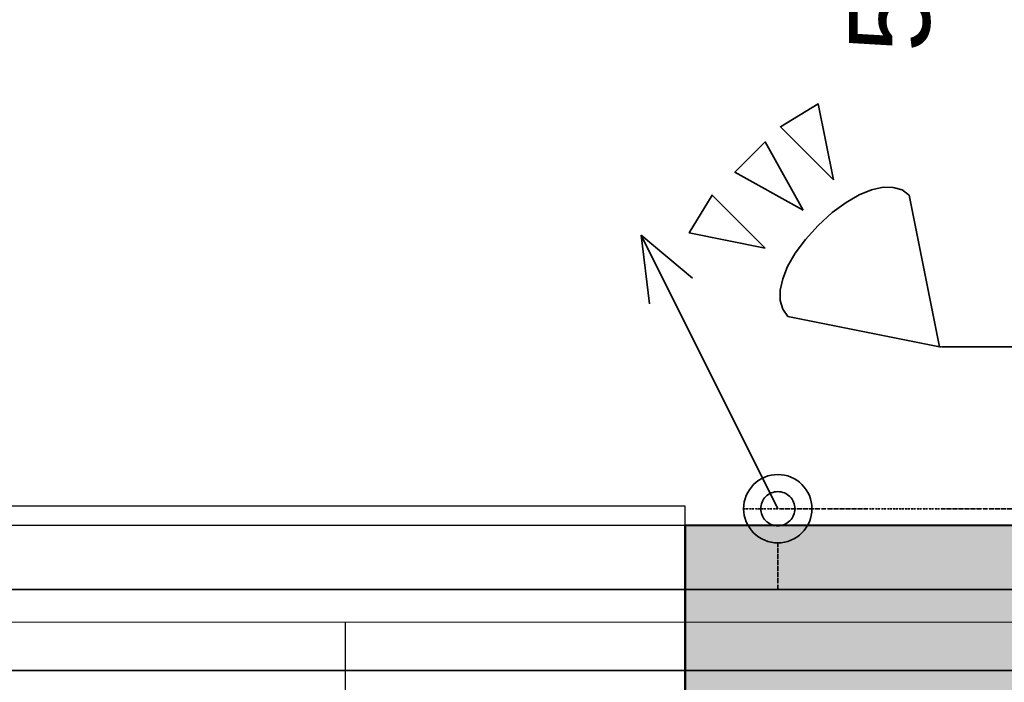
# Model space of a CAD drawing. Header units: millimetres. Extents: x -28761 to 4793, y -4271 to 20239.
# Tile 106 of 256: x -2740 to -1219, y 958 to 1981. Entities that reach past the tile are written whole.
import ezdxf

# ---------------------------------------------------------------- set-up
doc = ezdxf.new("R2010")
doc.units = ezdxf.units.MM
doc.header["$MEASUREMENT"] = 0
for name, pattern in [('Telekomunikacni vodic', [9.25, 3, -0.75, 3, -0.75, 0.125, -0.75, 0.125, -0.75]), ('Čerchovaná', [450, 200, -117.5, 15, -117.5]), ('čárkovaná 3', [1.5, 1, -0.5])]:
    doc.linetypes.add(name, pattern=pattern)
for name, color, linetype in [('5._POHLED ZÁPADNÍ_1_2D prvky - obecné', 7, 'Continuous'), ('5._POHLED ZÁPADNÍ_1_Anotace - S', 7, 'Continuous'), ('5._POHLED ZÁPADNÍ_1_Konstrukce - nosné', 7, 'Continuous'), ('5._POHLED ZÁPADNÍ_1_Nové_Konstrukce - nenosné', 7, 'Continuous'), ('5._POHLED ZÁPADNÍ_1_Nové_Otvory – Okna', 7, 'Continuous'), ('5._POHLED ZÁPADNÍ_1_Nové_Otvory – Značky oken', 7, 'Continuous'), ('5._POHLED ZÁPADNÍ_1_Nové_Výplně – Řezové', 7, 'Continuous'), ('5._POHLED ZÁPADNÍ_1_Nové_Zóny', 7, 'Continuous'), ('5._POHLED ZÁPADNÍ_1_TZB - elektroinstalace', 7, 'Continuous'), ('5._POHLED ZÁPADNÍ_1_Výplně – Řezové', 7, 'Continuous')]:
    doc.layers.add(name, color=color, linetype=linetype)
doc.styles.add('GENEROVANÝ_STYL_1', font='txt')

msp = doc.modelspace()

# ---------------------------------------------------------------- hatches: boundary and pattern name
at = {"layer": '5._POHLED ZÁPADNÍ_1_Nové_Výplně – Řezové', "linetype": 'Continuous', "lineweight": 0, "true_color": 0xf2b2b2}
msp.add_hatch(color=9, dxfattribs=at).paths.add_polyline_path([(-1712.3, 1200.2), (-1712.4, 350.2), (-1711.8, 1200.2)])
at = {"layer": '5._POHLED ZÁPADNÍ_1_Výplně – Řezové', "linetype": 'Continuous', "lineweight": 13}
msp.add_hatch(color=254, dxfattribs=at).paths.add_polyline_path([(-1711.9, 350.2), (-1191.7, 350.1), (-1191.7, 1200.1), (-1711.8, 1200.2)])

# ---------------------------------------------------------------- linework, layer by layer
at = {"layer": '5._POHLED ZÁPADNÍ_1_2D prvky - obecné', "color": 8, "linetype": 'čárkovaná 3', "lineweight": 13}
msp.add_line((-3010.6, 1050.4), (-1695.6, 1050.4), dxfattribs=at)
at = {"layer": '5._POHLED ZÁPADNÍ_1_Konstrukce - nosné', "color": 7, "linetype": 'Continuous', "lineweight": 50}
msp.add_line((-1711.9, 550.2), (-1711.8, 1200.2), dxfattribs=at)
at = {"layer": '5._POHLED ZÁPADNÍ_1_Konstrukce - nosné', "color": 7, "linetype": 'Continuous', "lineweight": 50, "flags": 128}
msp.add_lwpolyline([(-1191.7, 1200.1), (-1711.8, 1200.2)], dxfattribs=at)
at = {"layer": '5._POHLED ZÁPADNÍ_1_Nové_Konstrukce - nenosné', "color": 1, "linetype": 'Continuous', "lineweight": 25, "flags": 128}
msp.add_lwpolyline([(-1712.4, 350.2), (-1712.3, 1200.2)], dxfattribs=at)
at = {"layer": '5._POHLED ZÁPADNÍ_1_Nové_Otvory – Okna', "color": 1, "linetype": 'Continuous', "lineweight": 25}
for p, q in [((-2762.3, 1230.4), (-1712.3, 1230.2)), ((-1712.3, 1230.2), (-1712.3, 1200.2)), ((-2762.3, 1200.4), (-1712.3, 1200.2)), ((-1712.3, 650.2), (-1712.3, 1200.2))]:
    msp.add_line(p, q, dxfattribs=at)
at = {"layer": '5._POHLED ZÁPADNÍ_1_Nové_Otvory – Značky oken', "color": 1, "linetype": 'Continuous', "lineweight": 25}
msp.add_line((-2237.3, 1050.3), (-2237.4, 0.3), dxfattribs=at)
at = {"layer": '5._POHLED ZÁPADNÍ_1_Nové_Zóny', "color": 1, "linetype": 'Continuous', "lineweight": 25, "flags": 128}
msp.add_lwpolyline([(-7316.5, 1051.1), (-1041.7, 1050.4), (-1041.7, 7304.2), (-7155.2, 7936)], close=True, dxfattribs=at)
at = {"layer": '5._POHLED ZÁPADNÍ_1_TZB - elektroinstalace', "color": 92, "linetype": 'Čerchovaná', "lineweight": 35, "true_color": 0x00d700, "flags": 128}
for points in [[(-3162.7, 13350.8), (-818.9, 13350.8), (-818.9, 7975.8), (-1068.9, 7975.8), (-1068.9, 975.8), (-15818.9, 975.8)], [(-1318.9, 7100.8), (-1068.9, 7100.8), (-1068.9, 1475.8), (-1318.9, 1475.8)]]:
    msp.add_lwpolyline(points, dxfattribs=at)
at = {"layer": '5._POHLED ZÁPADNÍ_1_TZB - elektroinstalace', "color": 92, "linetype": 'Continuous', "lineweight": 35, "true_color": 0x00d700, "flags": 128}
for points in [[(-3693.9, 1100.8), (-1068.9, 1100.8), (-1068.9, 7225.8), (-6430, 7850.8), (-6318.9, 8850.8)], [(-3693.9, 1100.8), (-1068.9, 1100.8), (-1068.9, 7225.8), (-6430, 7850.8), (-6318.9, 8850.8)], [(-7443.9, 975.8), (-943.9, 975.8), (-943.9, 1975.8), (56.1, 1975.8)], [(-7443.9, 975.8), (-943.9, 975.8), (-943.9, 1975.8), (56.1, 1975.8)], [(-1506.4, 1663.3), (-1484.7, 1683.1), (-1463.5, 1698.8), (-1443.2, 1710.5), (-1424, 1718.3), (-1406.3, 1722.1), (-1390.5, 1721.9), (-1376.9, 1718), (-1365.8, 1710.2)], [(-1506.4, 1663.3), (-1484.7, 1683.1), (-1463.5, 1698.8), (-1443.2, 1710.5), (-1424, 1718.3), (-1406.3, 1722.1), (-1390.5, 1721.9), (-1376.9, 1718), (-1365.8, 1710.2)], [(-1318.9, 1475.8), (-1365.8, 1710.2)], [(-1318.9, 1475.8), (-1365.8, 1710.2)], [(-1553.3, 1522.7), (-1561.1, 1533.7), (-1565.1, 1547.4), (-1565.2, 1563.2), (-1561.4, 1580.8), (-1553.7, 1600), (-1542, 1620.4), (-1526.2, 1641.6), (-1506.4, 1663.3)], [(-1553.3, 1522.7), (-1561.1, 1533.7), (-1565.1, 1547.4), (-1565.2, 1563.2), (-1561.4, 1580.8), (-1553.7, 1600), (-1542, 1620.4), (-1526.2, 1641.6), (-1506.4, 1663.3)], [(-1780, 1648), (-1568.9, 1225.8)], [(-1780, 1648), (-1700.9, 1582)], [(-1780, 1648), (-1766.9, 1542.4)], [(-1780, 1648), (-1568.9, 1225.8)], [(-1780, 1648), (-1700.9, 1582)], [(-1780, 1648), (-1766.9, 1542.4)], [(-1553.3, 1522.7), (-1318.9, 1475.8)], [(-1553.3, 1522.7), (-1318.9, 1475.8)]]:
    msp.add_lwpolyline(points, dxfattribs=at)
at = {"layer": '5._POHLED ZÁPADNÍ_1_TZB - elektroinstalace', "color": 92, "linetype": 'Telekomunikacni vodic', "lineweight": 35, "true_color": 0x00d700, "flags": 128}
for points in [[(-1318.9, 7100.8), (-1068.9, 7100.8), (-1068.9, 1475.8), (-1318.9, 1475.8)], [(-245.7, 294), (-246.6, 1975.8), (-943.9, 1975.8), (-943.9, 975.8), (-15568.9, 975.8), (-15568.9, 1100.8), (-15496.7, 1100.8)], [(-245.7, 294), (-246.6, 1975.8), (-943.9, 1975.8), (-943.9, 975.8), (-15568.9, 975.8), (-15568.9, 1100.8), (-15496.7, 1100.8)], [(-1621.7, 1225.8), (-943.9, 1225.8), (-943.9, 1975.8), (56.1, 1975.8)], [(-1621.7, 1225.8), (-943.9, 1225.8), (-943.9, 1975.8), (56.1, 1975.8)], [(-1318.9, 1475.8), (-1068.9, 1475.8), (-1068.9, 975.8), (-13443.9, 975.8), (-15818.9, 975.8)], [(-1318.9, 1475.8), (-1068.9, 1475.8), (-1068.9, 975.8), (-13443.9, 975.8), (-15818.9, 975.8)], [(-1568.9, 1173), (-1568.9, 1100.8), (-2818.9, 1100.8), (-4193.9, 1100.8)], [(-1568.9, 1173), (-1568.9, 1100.8), (-2818.9, 1100.8), (-4193.9, 1100.8)]]:
    msp.add_lwpolyline(points, dxfattribs=at)
at = {"layer": '5._POHLED ZÁPADNÍ_1_TZB - elektroinstalace', "color": 92, "linetype": 'Continuous', "lineweight": 35, "true_color": 0x00d700, "flags": 128}
for points in [[(-1483, 1733.6), (-1565, 1815.6), (-1506.4, 1850.8)], [(-1483, 1733.6), (-1565, 1815.6), (-1506.4, 1850.8)], [(-1529.9, 1686.7), (-1588.5, 1792.2), (-1635.3, 1745.3)], [(-1529.9, 1686.7), (-1588.5, 1792.2), (-1635.3, 1745.3)], [(-1588.5, 1628.1), (-1670.5, 1710.2), (-1705.7, 1651.6)], [(-1588.5, 1628.1), (-1670.5, 1710.2), (-1705.7, 1651.6)]]:
    msp.add_lwpolyline(points, close=True, dxfattribs=at)
for points in [[(-1568.9, 1278.6, 0.414214), (-1621.7, 1225.8)], [(-1568.9, 1278.6, 0.414214), (-1621.7, 1225.8)], [(-1516.2, 1225.8, 0.414214), (-1568.9, 1278.6)], [(-1516.2, 1225.8, 0.414214), (-1568.9, 1278.6)], [(-1568.9, 1252.2, 0.414214), (-1595.3, 1225.8)], [(-1568.9, 1252.2, 0.414214), (-1595.3, 1225.8)], [(-1542.5, 1225.8, 0.414214), (-1568.9, 1252.2)], [(-1542.5, 1225.8, 0.414214), (-1568.9, 1252.2)], [(-1621.7, 1225.8, 0.414214), (-1568.9, 1173)], [(-1621.7, 1225.8, 0.414214), (-1568.9, 1173)], [(-1595.3, 1225.8, 0.414214), (-1568.9, 1199.4)], [(-1595.3, 1225.8, 0.414214), (-1568.9, 1199.4)], [(-1568.9, 1199.4, 0.414214), (-1542.5, 1225.8)], [(-1568.9, 1173, 0.414214), (-1516.2, 1225.8)], [(-1568.9, 1199.4, 0.414214), (-1542.5, 1225.8)], [(-1568.9, 1173, 0.414214), (-1516.2, 1225.8)]]:
    msp.add_lwpolyline(points, format="xyb", dxfattribs=at)

# ---------------------------------------------------------------- texts
at = {"layer": '5._POHLED ZÁPADNÍ_1_Anotace - S', "color": 1, "linetype": 'Continuous', "lineweight": 25, "insert": (-1395.8, 2775.1), "char_height": 125, "attachment_point": 5, "rotation": 90, "style": 'GENEROVANÝ_STYL_1'}
msp.add_mtext('\\A1;{\\pqc;\\fArial|b0|i0|c238|p38;5\\fArial|b0|i0|c238|p38;xRZP 1490x140/215}', dxfattribs=at)

doc.saveas('drawing.dxf')
